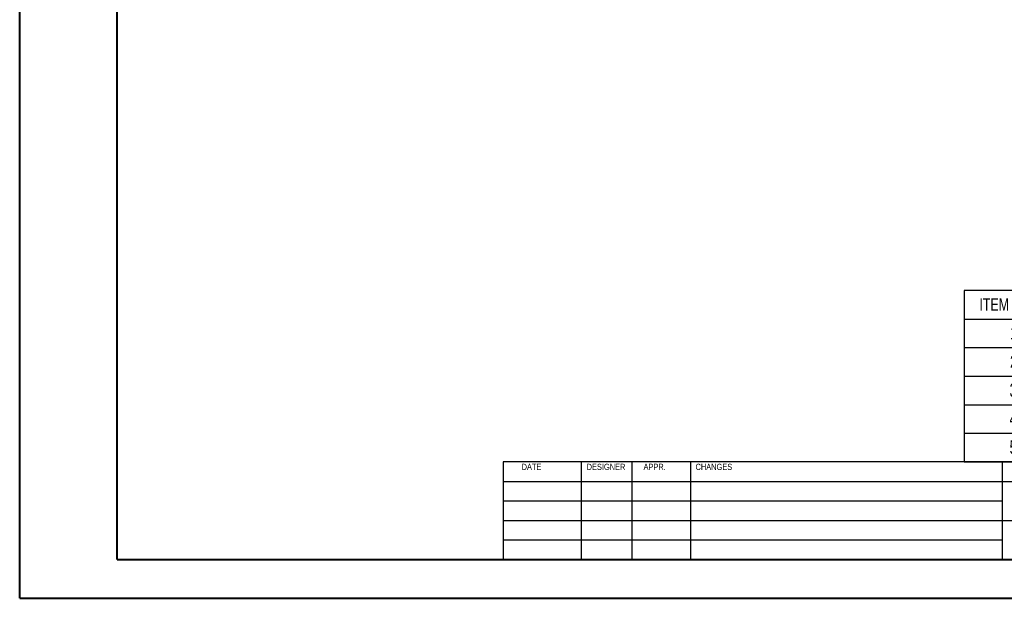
# Model space of a CAD drawing. Header units: millimetres. Extents: x 0 to 840, y -35 to 594.
# Tile 1 of 14: x 0 to 505, y 0 to 297. Entities that reach past the tile are written whole.
import ezdxf

# ---------------------------------------------------------------- set-up
doc = ezdxf.new("R2010")
doc.units = ezdxf.units.MM
doc.header["$LTSCALE"] = 2
doc.layers.add('SYM', color=179, linetype='Continuous')
doc.styles.add('SLDTEXTSTYLE0', font='TXT', dxfattribs={"width": 0.75})

# ---------------------------------------------------------------- blocks, each defined once
blk = doc.blocks.new('SW_TABLEANNOTATION_0')
at = {"layer": 'SYM', "color": 0}
for p, q in [((0, 0), (0, -87.92)), ((337.51, 0), (0, 0)), ((51.76, 0), (51.76, -14.65)), ((145.41, 0), (145.41, -14.65)), ((294.66, 0), (294.66, -14.65)), ((337.51, -87.92), (337.51, 0)), ((0, -14.65), (337.51, -14.65)), ((51.76, -14.65), (51.76, -87.92)), ((145.41, -14.65), (145.41, -87.92)), ((294.66, -14.65), (294.66, -87.92)), ((0, -29.31), (337.51, -29.31)), ((0, -43.96), (337.51, -43.96)), ((0, -58.62), (337.51, -58.62)), ((0, -73.27), (337.51, -73.27)), ((0, -87.92), (337.51, -87.92))]:
    blk.add_line(p, q, dxfattribs=at)
at = {"layer": 'SYM', "color": 0, "attachment_point": 1, "style": 'SLDTEXTSTYLE0'}
for s, insert, char_height in [('ITEM NO.', (7.8, -4.03), 6.35), ('PART NUMBER', (70.34, -4.03), 6.35), ('DESCRIPTION', (193.46, -4.03), 6.35), ('QTY.', (306.92, -4.03), 6.35), ('1', (23.53, -18.69), 6.35), ('130740', (52.76, -18.35), 7), ('BOTTOM PLATE', (186.83, -18.35), 7), ('1', (313.74, -18.69), 6.35), ('2', (23.53, -33.34), 6.35), ('130763', (52.76, -33), 7), ('COVER PLATE', (189.42, -33), 7), ('1', (313.74, -33.34), 6.35), ('3', (23.29, -47.65), 7), ('130750', (52.76, -47.65), 7), ('INSULATION FILM', (182.94, -47.65), 7), ('1', (313.5, -47.65), 7), ('4', (23.29, -62.31), 7), ('75723', (52.76, -62.31), 7), ('PCB', (210.8, -62.31), 7), ('1', (313.74, -62.65), 6.35), ('5', (23.29, -76.96), 7), ('5540004', (52.76, -76.96), 7), ('LABEL 1x50-E-CC', (182.61, -76.96), 7), ('1', (313.5, -76.96), 7)]:
    blk.add_mtext(s, dxfattribs=dict(at, insert=insert, char_height=char_height))

msp = doc.modelspace()

# ---------------------------------------------------------------- linework, layer by layer
at = {"color": 7, "linetype": 'Continuous', "lineweight": 40}
for p, q in [((0.158, 0.43), (0.158, 594.43)), ((50.158, 20.43), (50.158, 574.43)), ((50.158, 20.43), (822.289, 20.43)), ((0.158, 0.43), (840.158, 0.43))]:
    msp.add_line(p, q, dxfattribs=at)
at = {"layer": 'SYM'}
for p, q in [((822.289, 70.43), (248.289, 70.43)), ((248.289, 70.43), (248.289, 20.43)), ((288.289, 70.43), (288.289, 20.43)), ((314.289, 70.43), (314.289, 20.43)), ((344.289, 70.43), (344.289, 20.43)), ((504.289, 70.43), (504.289, 20.43)), ((248.289, 60.43), (822.289, 60.43)), ((248.289, 50.43), (504.289, 50.43)), ((248.289, 40.43), (822.289, 40.43)), ((248.289, 30.43), (504.289, 30.43))]:
    msp.add_line(p, q, dxfattribs=at)

# ---------------------------------------------------------------- block references
msp.add_blockref('SW_TABLEANNOTATION_0', (484.776, 158.433), dxfattribs=at)

# ---------------------------------------------------------------- texts
at = {"layer": 'SYM', "char_height": 3.175, "attachment_point": 1, "style": 'SLDTEXTSTYLE0'}
for s, insert in [('DATE', (257.702, 69.487)), ('DESIGNER', (291.062, 69.487)), ('APPR.', (320.255, 69.487)), ('CHANGES', (346.929, 69.487))]:
    msp.add_mtext(s, dxfattribs=dict(at, insert=insert))

doc.saveas('drawing.dxf')
